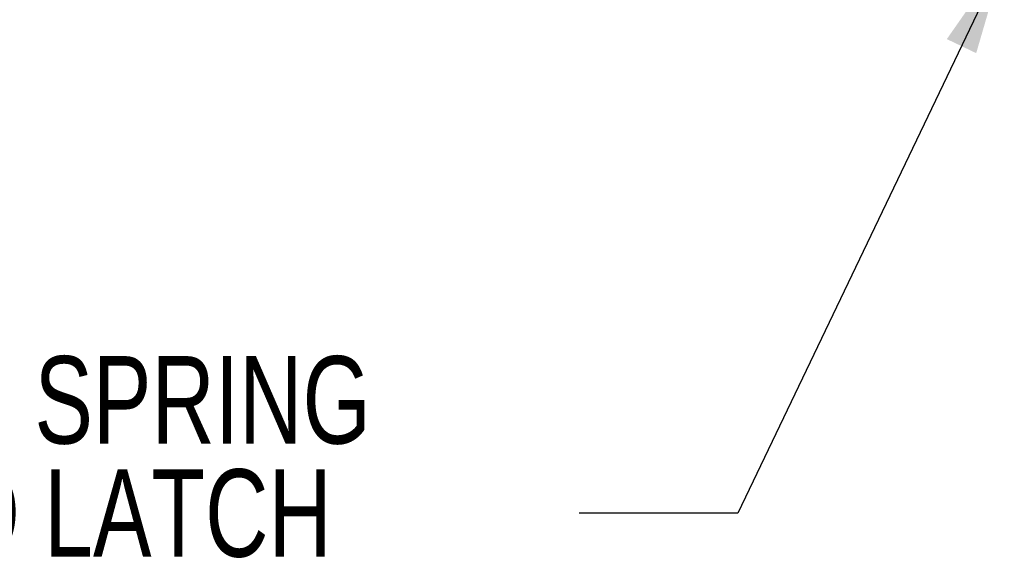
# Model space of a CAD drawing. Header units: inches. Extents: x 5 to 165, y 3 to 108.
# Tile 47 of 139: x 75 to 91, y 25 to 34. Entities that reach past the tile are written whole.
import ezdxf

# ---------------------------------------------------------------- set-up
doc = ezdxf.new("R2010")
doc.units = ezdxf.units.IN
doc.header["$LTSCALE"] = 10
doc.header["$MEASUREMENT"] = 0
doc.styles.add('SLDTEXTSTYLE0', font='TXT', dxfattribs={"width": 0.75})
doc.dimstyles.new('SLDDIMSTYLE2', dxfattribs={"dimtxt": 0.18, "dimasz": 1.56, "dimexe": 0, "dimexo": 0.0625, "dimgap": 0, "dimtad": 0, "dimtih": 1, "dimtoh": 1, "dimdec": 0, "dimrnd": 1e-09, "dimzin": 0, "dimdsep": 46, "dimtxsty": 'Standard', "dimsah": 1, "dimcen": 0.09, "dimadec": 0, "dimazin": 0, "dimtfac": 1.56, "dimtdec": 0, "dimtofl": 0, "dimtmove": 0, "dimatfit": 3, "dimfxl": 1, "dimfrac": 2, "dimtolj": 1, "dimtzin": 0, "dimarcsym": 0})

# ---------------------------------------------------------------- blocks, each defined once
blk = doc.blocks.new('SW_NOTE_5')
at = {"color": 0, "linetype": 'Continuous', "lineweight": 0, "char_height": 1.37795, "attachment_point": 1, "style": 'SLDTEXTSTYLE0'}
for s, insert in [('(SINGLE SPRING', (-14.492, 2.475)), ('LOADED LATCH', (-14.492, 0.694))]:
    blk.add_mtext(s, dxfattribs=dict(at, insert=insert))

msp = doc.modelspace()

# ---------------------------------------------------------------- block references
at = {"color": 216, "linetype": 'Continuous', "lineweight": 0, "true_color": 0x800080}
msp.add_blockref('SW_NOTE_5', (84.289766, 25.999109), dxfattribs=at)

# ---------------------------------------------------------------- leaders
msp.add_leader([(90.987761, 34.762513), (86.789766, 25.999109), (84.289766, 25.999109)], dimstyle='SLDDIMSTYLE2', dxfattribs=at)

doc.saveas('drawing.dxf')
